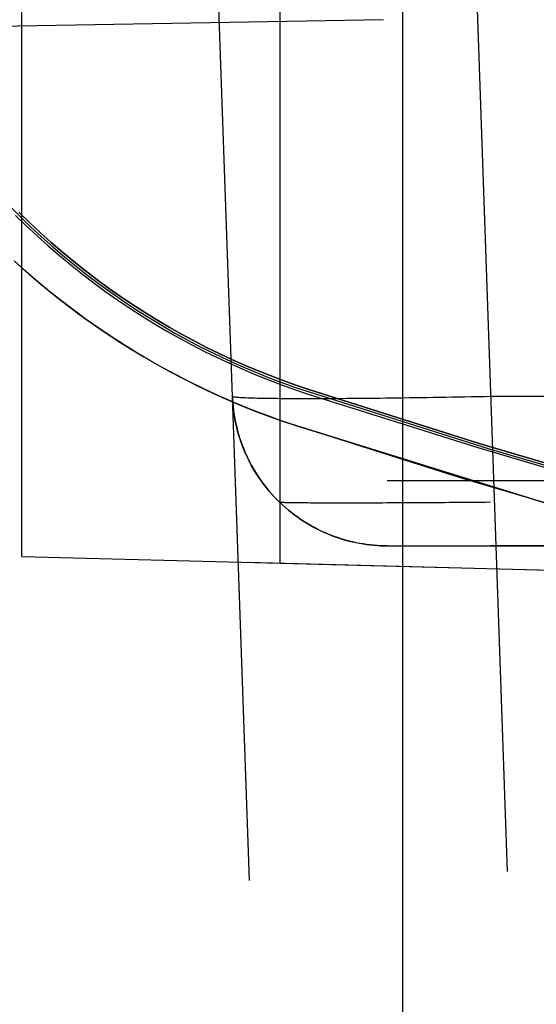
# Model space of a CAD drawing. Header units: millimetres. Extents: x -15 to 7, y 1 to 148.
# Tile 33 of 256: x -6.35 to -5.35, y 8.34 to 10.25. Entities that reach past the tile are written whole.
import ezdxf

# ---------------------------------------------------------------- set-up
doc = ezdxf.new("R2010")
doc.units = ezdxf.units.MM
doc.header["$MEASUREMENT"] = 0
doc.layers.add('Default', color=7, linetype='Continuous', true_color=0x000000)

msp = doc.modelspace()

# ---------------------------------------------------------------- linework, layer by layer
at = {"layer": 'Default', "color": 254, "true_color": 0xcad1ee}
for points in [[(-5.607799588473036, 8.203255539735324), (-5.607799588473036, 69.06425235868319)], [(-6.345, 9.21066045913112), (-6.345, 11.3787151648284)], [(-5.845, 9.197567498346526), (-5.845, 10.7215011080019)], [(-5.644999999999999, 10.24931545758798), (-7.844999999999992, 10.21091431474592)], [(-6.370028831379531, 9.88952982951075), (-6.349412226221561, 9.868854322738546), (-6.328379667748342, 9.848605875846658), (-6.306944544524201, 9.828796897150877), (-6.285120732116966, 9.809439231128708), (-6.262922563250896, 9.790544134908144), (-6.240364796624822, 9.77212225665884), (-6.217462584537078, 9.754183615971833), (-6.194231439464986, 9.736737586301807), (-6.170687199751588, 9.719792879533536), (-6.146845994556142, 9.703357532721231), (-6.122724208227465, 9.687438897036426), (-6.098338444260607, 9.672043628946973), (-6.073705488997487, 9.657177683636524), (-6.048842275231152, 9.642846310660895), (-6.023765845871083, 9.629054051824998), (-5.99849331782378, 9.615804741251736), (-5.973041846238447, 9.603101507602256), (-5.94742858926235, 9.590946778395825), (-5.921670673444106, 9.579342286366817), (-5.895785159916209, 9.56828907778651), (-5.869789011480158, 9.557787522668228), (-5.843699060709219, 9.54783732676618), (-5.817531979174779, 9.538437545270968), (-5.791304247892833, 9.529586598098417)], [(-6.370028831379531, 9.88952982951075), (-6.349412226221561, 9.868854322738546), (-6.328379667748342, 9.848605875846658), (-6.306944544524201, 9.828796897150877), (-6.285120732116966, 9.809439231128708), (-6.262922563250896, 9.790544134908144), (-6.240364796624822, 9.77212225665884), (-6.217462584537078, 9.754183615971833), (-6.194231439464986, 9.736737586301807), (-6.170687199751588, 9.719792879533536), (-6.146845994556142, 9.703357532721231), (-6.122724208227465, 9.687438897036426), (-6.098338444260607, 9.672043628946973), (-6.073705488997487, 9.657177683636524), (-6.048842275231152, 9.642846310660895), (-6.023765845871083, 9.629054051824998), (-5.99849331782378, 9.615804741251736), (-5.973041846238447, 9.603101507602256), (-5.94742858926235, 9.590946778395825), (-5.921670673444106, 9.579342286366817), (-5.895785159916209, 9.56828907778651), (-5.869789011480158, 9.557787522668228), (-5.843699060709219, 9.54783732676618), (-5.817531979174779, 9.538437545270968), (-5.791304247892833, 9.529586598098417)], [(-6.351218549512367, 9.876769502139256), (-6.330644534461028, 9.856765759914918), (-6.309710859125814, 9.83721571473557), (-6.288432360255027, 9.818128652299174), (-6.266824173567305, 9.79951322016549), (-6.244901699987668, 9.781377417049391), (-6.22268057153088, 9.763728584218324), (-6.200176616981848, 9.746573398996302), (-6.177405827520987, 9.729917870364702), (-6.154384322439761, 9.713767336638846), (-6.131128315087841, 9.698126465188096), (-6.107654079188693, 9.68299925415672), (-6.083977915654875, 9.668389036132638), (-6.060116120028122, 9.65429848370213), (-6.036084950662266, 9.64072961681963), (-6.011900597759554, 9.62768381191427), (-5.987579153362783, 9.615161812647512), (-5.963136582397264, 9.603163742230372), (-5.938588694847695, 9.591689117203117), (-5.91395111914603, 9.58073686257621), (-5.889239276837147, 9.570305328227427), (-5.86446835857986, 9.560392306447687), (-5.839653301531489, 9.550995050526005), (-5.814808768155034, 9.542110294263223), (-5.789949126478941, 9.533734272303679)], [(-5.789949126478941, 9.53373427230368), (-5.814808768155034, 9.542110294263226), (-5.839653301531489, 9.550995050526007), (-5.86446835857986, 9.560392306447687), (-5.889239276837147, 9.570305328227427), (-5.91395111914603, 9.58073686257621), (-5.938588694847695, 9.591689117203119), (-5.963136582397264, 9.603163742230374), (-5.987579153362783, 9.615161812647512), (-6.011900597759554, 9.62768381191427), (-6.036084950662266, 9.64072961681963), (-6.060116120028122, 9.65429848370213), (-6.083977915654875, 9.668389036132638), (-6.107654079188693, 9.68299925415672), (-6.131128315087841, 9.698126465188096), (-6.154384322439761, 9.713767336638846), (-6.177405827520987, 9.729917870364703), (-6.200176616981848, 9.746573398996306), (-6.22268057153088, 9.763728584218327), (-6.244901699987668, 9.781377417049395), (-6.266824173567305, 9.799513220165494), (-6.288432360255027, 9.81812865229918), (-6.309710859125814, 9.837215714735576), (-6.330644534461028, 9.856765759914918), (-6.351218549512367, 9.87676950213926)], [(-6.357364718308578, 9.870574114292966), (-6.336664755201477, 9.85044791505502), (-6.315602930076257, 9.830778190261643), (-6.294194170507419, 9.8115742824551), (-6.272453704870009, 9.792844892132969), (-6.250397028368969, 9.774598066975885), (-6.228039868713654, 9.756841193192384), (-6.205398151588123, 9.739580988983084), (-6.182487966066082, 9.722823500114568), (-6.159325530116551, 9.706574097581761), (-6.135927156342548, 9.690837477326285), (-6.112309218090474, 9.675617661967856), (-6.088488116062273, 9.660918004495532), (-6.064480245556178, 9.646741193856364), (-6.040301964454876, 9.633089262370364), (-6.015969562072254, 9.619963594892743), (-5.991499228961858, 9.607364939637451), (-5.966907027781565, 9.59529342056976), (-5.942208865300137, 9.583748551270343), (-5.917420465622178, 9.572729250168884), (-5.892557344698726, 9.562233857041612), (-5.867634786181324, 9.55226015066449), (-5.842667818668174, 9.542805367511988), (-5.817671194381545, 9.53386622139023), (-5.79265936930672, 9.525438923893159)], [(-6.357364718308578, 9.870574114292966), (-6.336664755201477, 9.85044791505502), (-6.315602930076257, 9.830778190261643), (-6.294194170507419, 9.8115742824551), (-6.272453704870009, 9.792844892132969), (-6.250397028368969, 9.774598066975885), (-6.228039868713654, 9.756841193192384), (-6.205398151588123, 9.739580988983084), (-6.182487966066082, 9.722823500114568), (-6.159325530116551, 9.706574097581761), (-6.135927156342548, 9.690837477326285), (-6.112309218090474, 9.675617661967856), (-6.088488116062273, 9.660918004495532), (-6.064480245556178, 9.646741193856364), (-6.040301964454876, 9.633089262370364), (-6.015969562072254, 9.619963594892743), (-5.991499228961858, 9.607364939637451), (-5.966907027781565, 9.59529342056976), (-5.942208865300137, 9.583748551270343), (-5.917420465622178, 9.572729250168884), (-5.892557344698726, 9.562233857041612), (-5.867634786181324, 9.55226015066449), (-5.842667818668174, 9.542805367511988), (-5.817671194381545, 9.53386622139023), (-5.79265936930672, 9.525438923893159)], [(-5.81306695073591, 9.462976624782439), (-5.839224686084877, 9.471790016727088), (-5.865366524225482, 9.481138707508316), (-5.89147734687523, 9.491026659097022), (-5.917541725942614, 9.5014573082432), (-5.943543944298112, 9.512433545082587), (-5.969468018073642, 9.523957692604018), (-5.995297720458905, 9.53603148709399), (-6.021016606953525, 9.548656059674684), (-6.046608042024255, 9.561831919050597), (-6.072055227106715, 9.57555893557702), (-6.097341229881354, 9.58983632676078), (-6.122449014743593, 9.60466264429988), (-6.147361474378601, 9.620035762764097), (-6.172061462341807, 9.635952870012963), (-6.196531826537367, 9.652410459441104), (-6.220755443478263, 9.669404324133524), (-6.2447152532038, 9.686929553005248), (-6.268394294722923, 9.704980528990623), (-6.291775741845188, 9.72355092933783), (-6.314842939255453, 9.742633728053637), (-6.337579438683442, 9.762221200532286), (-6.359969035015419, 9.782304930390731)], [(-5.813066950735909, 9.46297662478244), (-5.839224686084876, 9.471790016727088), (-5.86536652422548, 9.481138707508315), (-5.89147734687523, 9.491026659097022), (-5.917541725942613, 9.5014573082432), (-5.943543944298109, 9.51243354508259), (-5.96946801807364, 9.52395769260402), (-5.995297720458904, 9.536031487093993), (-6.021016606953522, 9.548656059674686), (-6.04660804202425, 9.561831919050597), (-6.072055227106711, 9.575558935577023), (-6.097341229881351, 9.589836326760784), (-6.122449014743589, 9.60466264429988), (-6.147361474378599, 9.620035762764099), (-6.172061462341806, 9.635952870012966), (-6.196531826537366, 9.652410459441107), (-6.220755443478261, 9.669404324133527), (-6.244715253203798, 9.68692955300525), (-6.268394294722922, 9.704980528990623), (-6.291775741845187, 9.72355092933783), (-6.31484293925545, 9.742633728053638), (-6.337579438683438, 9.762221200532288), (-6.359969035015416, 9.782304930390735)], [(-6.35397674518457, 9.77685004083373), (-6.33108343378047, 9.75654373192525), (-6.307797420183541, 9.736722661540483), (-6.28413418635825, 9.717397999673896), (-6.260109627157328, 9.698580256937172), (-6.235740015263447, 9.680279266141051), (-6.211041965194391, 9.662504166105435), (-6.186032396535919, 9.645263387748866), (-6.160728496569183, 9.628564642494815), (-6.135147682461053, 9.612414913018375), (-6.109307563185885, 9.59682044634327), (-6.083225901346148, 9.58178674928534), (-6.056920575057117, 9.567318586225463), (-6.03040954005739, 9.553419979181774), (-6.003710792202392, 9.540094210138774), (-5.976842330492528, 9.527343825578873), (-5.949822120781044, 9.515170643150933), (-5.922668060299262, 9.503575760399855), (-5.895397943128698, 9.49255956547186), (-5.868029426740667, 9.482121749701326), (-5.840579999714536, 9.472261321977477), (-5.81306695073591, 9.46297662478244)], [(-5.791304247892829, 9.529586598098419), (-5.440667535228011, 9.419018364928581), (-5.089641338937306, 9.316221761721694), (-4.738466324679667, 9.221144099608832), (-4.387378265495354, 9.13372354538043), (-4.036607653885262, 9.053889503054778), (-3.686379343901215, 8.981563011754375), (-3.336912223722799, 8.916657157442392), (-2.988418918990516, 8.859077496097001), (-2.64110552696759, 8.808722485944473), (-2.295171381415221, 8.765483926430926), (-1.950808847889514, 8.729247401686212), (-1.608203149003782, 8.699892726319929), (-1.2675322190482, 8.677294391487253), (-0.928966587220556, 8.661322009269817), (-0.592669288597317, 8.651840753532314), (-0.258795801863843, 8.648711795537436), (0.0750776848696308, 8.651840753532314)], [(-5.791304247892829, 9.529586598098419), (-5.440667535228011, 9.419018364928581), (-5.089641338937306, 9.316221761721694), (-4.738466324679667, 9.221144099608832), (-4.387378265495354, 9.13372354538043), (-4.036607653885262, 9.053889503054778), (-3.686379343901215, 8.981563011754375), (-3.336912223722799, 8.916657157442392), (-2.988418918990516, 8.859077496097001), (-2.64110552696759, 8.808722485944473), (-2.295171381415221, 8.765483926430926), (-1.950808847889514, 8.729247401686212), (-1.608203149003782, 8.699892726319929), (-1.2675322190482, 8.677294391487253), (-0.928966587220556, 8.661322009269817), (-0.592669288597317, 8.651840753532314), (-0.258795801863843, 8.648711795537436), (0.0750776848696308, 8.651840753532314)], [(-5.789949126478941, 9.533734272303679), (-5.459823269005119, 9.429416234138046), (-5.126762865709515, 9.331259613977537), (-4.790937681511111, 9.239373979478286), (-4.452522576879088, 9.15386274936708), (-4.111697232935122, 9.07482290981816), (-3.768645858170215, 9.002344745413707), (-3.423556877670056, 8.936511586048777), (-3.076622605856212, 8.877399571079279), (-2.728038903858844, 8.825077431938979), (-2.378004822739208, 8.779606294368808), (-2.0267222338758, 8.741039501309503), (-1.674395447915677, 8.709422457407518), (-1.321230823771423, 8.684792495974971), (-0.9674363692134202, 8.667178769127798), (-0.6132213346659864, 8.656602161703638), (-0.2587958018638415, 8.653075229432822), (0.09562973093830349, 8.656602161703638)], [(0.09562973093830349, 8.656602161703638), (-0.2587958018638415, 8.653075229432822), (-0.6132213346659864, 8.656602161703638), (-0.9674363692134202, 8.667178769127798), (-1.321230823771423, 8.684792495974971), (-1.674395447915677, 8.70942245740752), (-2.0267222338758, 8.741039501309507), (-2.378004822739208, 8.77960629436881), (-2.728038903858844, 8.825077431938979), (-3.076622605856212, 8.87739957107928), (-3.423556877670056, 8.936511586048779), (-3.768645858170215, 9.002344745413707), (-4.111697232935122, 9.07482290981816), (-4.452522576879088, 9.15386274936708), (-4.790937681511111, 9.239373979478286), (-5.126762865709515, 9.331259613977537), (-5.459823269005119, 9.429416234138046), (-5.789949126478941, 9.53373427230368)], [(-5.79265936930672, 9.525438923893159), (-5.462371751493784, 9.421069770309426), (-5.129148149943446, 9.3228650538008), (-4.79315841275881, 9.230934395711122), (-4.454577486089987, 9.145381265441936), (-4.113585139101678, 9.06630269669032), (-3.7703656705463, 8.993789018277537), (-3.425107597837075, 8.927923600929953), (-3.07800332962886, 8.868782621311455), (-2.729248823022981, 8.816434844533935), (-2.379043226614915, 8.770941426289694), (-2.027588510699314, 8.732355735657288), (-1.675089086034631, 8.70072319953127), (-1.321751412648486, 8.676081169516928), (-0.9677836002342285, 8.658458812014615), (-0.6133950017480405, 8.64787702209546), (-0.2587958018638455, 8.644348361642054), (0.09580339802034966, 8.64787702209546)], [(-5.79265936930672, 9.525438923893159), (-5.462371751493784, 9.421069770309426), (-5.129148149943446, 9.3228650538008), (-4.79315841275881, 9.230934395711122), (-4.454577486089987, 9.145381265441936), (-4.113585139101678, 9.06630269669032), (-3.7703656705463, 8.993789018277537), (-3.425107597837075, 8.927923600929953), (-3.07800332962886, 8.868782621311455), (-2.729248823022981, 8.816434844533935), (-2.379043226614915, 8.770941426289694), (-2.027588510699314, 8.732355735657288), (-1.675089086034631, 8.70072319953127), (-1.321751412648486, 8.676081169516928), (-0.9677836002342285, 8.658458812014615), (-0.6133950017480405, 8.64787702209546), (-0.2587958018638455, 8.644348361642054), (0.09580339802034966, 8.64787702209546)], [(-1.5, 8.62175922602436), (-2.04777103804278, 8.668336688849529), (-2.594627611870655, 8.731830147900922), (-3.139786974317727, 8.812209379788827), (-3.682468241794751, 8.909395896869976), (-4.221896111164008, 9.023263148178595), (-4.757304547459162, 9.153637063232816), (-5.287940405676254, 9.30029693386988), (-5.81306695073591, 9.462976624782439)], [(-0.5000000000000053, 8.580263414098), (-0.8367551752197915, 8.587977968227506), (-1.17372563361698, 8.60205496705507), (-1.51073140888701, 8.622509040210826), (-1.847591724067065, 8.649348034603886), (-2.184125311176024, 8.68257296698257), (-2.520150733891, 8.72217799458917), (-2.855486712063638, 8.7681504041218), (-3.18995244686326, 8.820470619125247), (-3.523367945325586, 8.879112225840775), (-3.855554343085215, 8.944042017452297), (-4.186334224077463, 9.015220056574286), (-4.515531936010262, 9.092599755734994), (-4.842973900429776, 9.176127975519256), (-5.168488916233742, 9.265745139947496), (-5.491908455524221, 9.361385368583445), (-5.813066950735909, 9.46297662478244)], [(-5.813066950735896, 9.462976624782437), (-5.270289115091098, 9.295134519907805), (-4.726893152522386, 9.145762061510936), (-4.183749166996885, 9.014638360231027), (-3.641697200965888, 8.901493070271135), (-3.101544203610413, 8.80600990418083), (-2.564061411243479, 8.727830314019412), (-2.029982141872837, 8.666557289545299), (-1.500000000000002, 8.621759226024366)], [(-6.345000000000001, 9.210660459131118), (-5.345, 9.18447453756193)]]:
    msp.add_lwpolyline(points, dxfattribs=at)
at = {"layer": 'Default', "color": 1, "true_color": 0xff0000, "extrusion": (0.9995961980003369, 0.02313142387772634, -0.01650388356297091)}
msp.add_lwpolyline([(12.53067724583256, -33.52701423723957), (9.655432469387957, -31.47640361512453)], dxfattribs=at)
at = {"layer": 'Default', "color": 1, "true_color": 0xff0000, "extrusion": (0.9995961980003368, 0.023131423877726, -0.01650388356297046)}
msp.add_lwpolyline([(9.484768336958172, -31.71569875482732), (12.36001311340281, -33.76630937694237)], dxfattribs=at)
at = {"layer": 'Default', "color": 1, "true_color": 0xff0000, "extrusion": (0.9995961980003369, 0.02313142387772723, -0.01650388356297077)}
msp.add_lwpolyline([(10.08377766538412, -32.14290930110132), (12.36001311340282, -33.76630937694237)], dxfattribs=at)
at = {"layer": 'Default', "color": 254, "true_color": 0xcad1ee, "extrusion": (1, 0, 0)}
for points in [[(9.21066045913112, -31.5486545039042), (12.1705872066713, -33.5730278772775)], [(9.197565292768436, -31.55556329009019), (12.16319466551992, -33.58383684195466)], [(9.462976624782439, -19.8), (9.46297662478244, -18.6)], [(9.21066045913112, -20.9596083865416), (9.21066045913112, -31.5486545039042)], [(9.197567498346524, -20.946515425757), (9.197567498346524, -31.55556212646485)]]:
    msp.add_lwpolyline(points, dxfattribs=at)
at = {"layer": 'Default', "color": 1, "true_color": 0xff0000, "extrusion": (0.001217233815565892, -0.03485701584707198, 0.9993915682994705)}
msp.add_lwpolyline([(-5.601699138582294, 8.789350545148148), (-5.601699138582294, 10.70214871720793)], dxfattribs=at)
at = {"layer": 'Default', "color": 1, "true_color": 0xff0000, "extrusion": (0.001217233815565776, -0.03485701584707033, 0.9993915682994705)}
msp.add_lwpolyline([(-5.102308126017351, 10.70214871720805), (-5.102308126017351, 8.789350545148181)], dxfattribs=at)
at = {"layer": 'Default', "color": 254, "true_color": 0xcad1ee, "extrusion": (-0.02617694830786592, 7.14522791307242e-14, 0.9996573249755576)}
msp.add_lwpolyline([(-9.780310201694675, -0.9652374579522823), (-9.787922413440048, -1.29226971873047), (-9.801703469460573, -1.619508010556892), (-9.82166744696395, -1.94677800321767), (-9.847821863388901, -2.273904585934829), (-9.880167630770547, -2.600712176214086), (-9.918699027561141, -2.927025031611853), (-9.963403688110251, -3.252667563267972), (-10.0142626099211, -3.577464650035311), (-10.07125017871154, -3.901241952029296), (-10.13433421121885, -4.223826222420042), (-10.2034760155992, -4.545045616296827), (-10.27863046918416, -4.864729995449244), (-10.35974611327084, -5.18271122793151), (-10.44676526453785, -5.498823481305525), (-10.53962414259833, -5.812903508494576), (-10.63825301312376, -6.124790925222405)], dxfattribs=at)
at = {"layer": 'Default', "color": 254, "true_color": 0xcad1ee, "extrusion": (0.9999963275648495, -2.248077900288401e-05, 0.002710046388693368)}
msp.add_lwpolyline([(9.533604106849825, -19.68423604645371), (9.525308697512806, -18.68423237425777)], dxfattribs=at)
at = {"layer": 'Default', "color": 254, "true_color": 0xcad1ee, "extrusion": (0.9999963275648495, -2.248077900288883e-05, 0.002710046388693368)}
msp.add_lwpolyline([(9.525308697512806, -18.68423237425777), (9.533604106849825, -19.68423604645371)], dxfattribs=at)
at = {"layer": 'Default', "color": 1, "true_color": 0xff0000, "extrusion": (1, 0, 0)}
for points in [[(9.52061715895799, -31.3863465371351), (9.52061715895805, -26.5715729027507)], [(9.231087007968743, -31.3863465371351), (9.231210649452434, -31.39495871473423), (9.231584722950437, -31.40362025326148), (9.232213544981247, -31.41232062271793), (9.233100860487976, -31.4210489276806), (9.234249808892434, -31.42979394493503), (9.235662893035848, -31.43854416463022), (9.237341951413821, -31.44728783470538), (9.239288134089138, -31.45601300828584), (9.241501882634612, -31.46470759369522), (9.243982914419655, -31.47335940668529), (9.246730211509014, -31.48195622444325), (9.249742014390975, -31.49048584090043), (9.253015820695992, -31.49893612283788), (9.256548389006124, -31.50729506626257), (9.260335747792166, -31.51555085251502), (9.264373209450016, -31.5236919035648), (9.268655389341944, -31.53170693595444), (9.273176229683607, -31.53958501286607), (9.277929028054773, -31.54731559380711), (9.28290647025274, -31.55488858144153), (9.288100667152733, -31.56229436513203), (9.293503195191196, -31.56952386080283), (9.299105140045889, -31.57656854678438), (9.304897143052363, -31.58342049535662), (9.310869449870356, -31.59007239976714), (9.317011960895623, -31.596517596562), (9.32331428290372, -31.6027500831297), (9.32976578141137, -31.6087645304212), (9.336355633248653, -31.6145562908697), (9.343072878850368, -31.62012140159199), (9.349906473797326, -31.62545658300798), (9.35684533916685, -31.6305592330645)], [(9.2310870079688, -26.5715729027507), (9.231087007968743, -31.3863465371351)]]:
    msp.add_lwpolyline(points, dxfattribs=at)
at = {"layer": 'Default', "color": 1, "true_color": 0xff0000, "extrusion": (-0.02092287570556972, 0.9995621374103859, 0.02092287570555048)}
msp.add_lwpolyline([(5.237452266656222, -26.26770627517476), (5.24974439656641, -26.26787242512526), (5.262020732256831, -26.2683510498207), (5.274274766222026, -26.26913936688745), (5.286499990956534, -26.27023459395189), (5.298689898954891, -26.27163394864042), (5.310837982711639, -26.2733346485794), (5.322937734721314, -26.27533391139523), (5.334982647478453, -26.27762895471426), (5.346966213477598, -26.28021699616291), (5.358881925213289, -26.28309525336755), (5.370723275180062, -26.28626094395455), (5.382483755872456, -26.28971128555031), (5.394156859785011, -26.29344349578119), (5.405736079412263, -26.29745479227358), (5.417214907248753, -26.30174239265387), (5.428586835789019, -26.30630351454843), (5.439845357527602, -26.31113537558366), (5.450983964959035, -26.31623519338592), (5.461996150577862, -26.32160018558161), (5.472875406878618, -26.3272275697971), (5.483615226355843, -26.33311456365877), (5.494209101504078, -26.33925838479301), (5.504650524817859, -26.3456562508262), (5.514932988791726, -26.35230537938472), (5.525049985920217, -26.35920298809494), (5.534995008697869, -26.36634629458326), (5.544761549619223, -26.37373251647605), (5.554343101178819, -26.3813588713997), (5.563733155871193, -26.38922257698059), (5.572925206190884, -26.39732085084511), (5.581912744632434, -26.40565091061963), (5.590689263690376, -26.41420997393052), (5.599244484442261, -26.4229902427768), (5.60757060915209, -26.43198143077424), (5.61566485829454, -26.44117702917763), (5.623524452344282, -26.45057052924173), (5.631146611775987, -26.46015542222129), (5.638528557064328, -26.46992519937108), (5.645667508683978, -26.47987335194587), (5.652560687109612, -26.4899933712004), (5.659205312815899, -26.50027874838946), (5.665598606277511, -26.51072297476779), (5.671737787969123, -26.52131954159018), (5.677620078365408, -26.53206194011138), (5.683242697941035, -26.54294366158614), (5.688602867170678, -26.55395819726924), (5.693697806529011, -26.56509903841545), (5.698524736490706, -26.57635967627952), (5.703080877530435, -26.58773360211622), (5.707363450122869, -26.5992143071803), (5.711369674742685, -26.61079528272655), (5.715096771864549, -26.6224700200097), (5.718541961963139, -26.63423201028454), (5.721702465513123, -26.64607474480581), (5.724575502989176, -26.6579917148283), (5.727158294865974, -26.66997641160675), (5.729448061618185, -26.68202232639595), (5.731442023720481, -26.69412295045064), (5.733137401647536, -26.70627177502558), (5.734531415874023, -26.71846229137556), (5.735621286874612, -26.73068799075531), (5.736404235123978, -26.74294236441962), (5.736877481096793, -26.75521890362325), (5.737038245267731, -26.76751109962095)], dxfattribs=at)
at = {"layer": 'Default', "color": 1, "true_color": 0xff0000}
for points in [[(-5.937580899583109, 9.52061715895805), (-5.93728138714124, 9.514083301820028), (-5.93683508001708, 9.50750140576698), (-5.936238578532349, 9.500875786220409), (-5.935488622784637, 9.494210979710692), (-5.93458210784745, 9.487511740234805), (-5.933516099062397, 9.480783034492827), (-5.932287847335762, 9.47403003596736), (-5.930894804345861, 9.46725811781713), (-5.929334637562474, 9.46047284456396), (-5.927605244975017, 9.453679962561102), (-5.925704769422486, 9.446885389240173), (-5.923631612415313, 9.4400952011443), (-5.921384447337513, 9.433315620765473), (-5.918962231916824, 9.426553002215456), (-5.916364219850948, 9.419813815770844), (-5.913589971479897, 9.413104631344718), (-5.910639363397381, 9.406432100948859), (-5.90751259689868, 9.399802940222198), (-5.90421020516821, 9.393223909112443), (-5.900733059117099, 9.386701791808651), (-5.897082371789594, 9.380243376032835), (-5.893259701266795, 9.373855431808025), (-5.889266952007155, 9.367544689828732), (-5.885106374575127, 9.361317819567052), (-5.880780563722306, 9.355181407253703), (-5.876292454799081, 9.34914193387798), (-5.871645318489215, 9.34320575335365), (-5.866842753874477, 9.337379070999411), (-5.861888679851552, 9.331667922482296), (-5.856787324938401, 9.326078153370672), (-5.851543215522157, 9.32061539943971), (-5.846161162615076, 9.315285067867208), (-5.840646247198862, 9.310092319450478), (-5.835003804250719, 9.305042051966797), (-5.829239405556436, 9.300138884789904), (-5.823358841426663, 9.295387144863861), (-5.817368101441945, 9.290790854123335), (-5.811273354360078, 9.286353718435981), (-5.805080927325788, 9.282079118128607), (-5.798797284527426, 9.277970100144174), (-5.792429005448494, 9.274029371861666), (-5.785982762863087, 9.270259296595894), (-5.779465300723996, 9.266661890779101), (-5.77288341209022, 9.263238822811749), (-5.766243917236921, 9.259991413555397), (-5.759553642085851, 9.256920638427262), (-5.752819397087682, 9.254027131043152), (-5.746047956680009, 9.251311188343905), (-5.739246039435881, 9.24877277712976), (-5.732420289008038, 9.24641154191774), (-5.725577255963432, 9.244226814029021), (-5.718723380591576, 9.24221762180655), (-5.71186497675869, 9.240382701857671), (-5.705008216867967, 9.238720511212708), (-5.69815911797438, 9.237229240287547), (-5.691323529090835, 9.235906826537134), (-5.684507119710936, 9.234750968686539), (-5.677715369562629, 9.233759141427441), (-5.670953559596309, 9.232928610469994), (-5.66422676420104, 9.23225644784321), (-5.657539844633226, 9.23173954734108), (-5.650897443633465, 9.231374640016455), (-5.644303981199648, 9.231158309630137), (-5.63776365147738, 9.2310870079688)], [(-5.937580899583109, 9.52061715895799), (-5.937281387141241, 9.514083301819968), (-5.93683508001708, 9.507501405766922), (-5.93623857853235, 9.500875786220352), (-5.935488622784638, 9.494210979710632), (-5.934582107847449, 9.487511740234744), (-5.933516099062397, 9.480783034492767), (-5.932287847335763, 9.474030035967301), (-5.930894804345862, 9.46725811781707), (-5.929334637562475, 9.460472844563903), (-5.927605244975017, 9.45367996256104), (-5.925704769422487, 9.446885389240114), (-5.923631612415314, 9.440095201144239), (-5.921384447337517, 9.433315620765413), (-5.918962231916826, 9.426553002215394), (-5.916364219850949, 9.419813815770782), (-5.913589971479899, 9.413104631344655), (-5.910639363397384, 9.406432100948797), (-5.907512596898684, 9.39980294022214), (-5.904210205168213, 9.393223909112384), (-5.900733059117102, 9.38670179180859), (-5.897082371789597, 9.380243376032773), (-5.893259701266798, 9.37385543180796), (-5.889266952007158, 9.36754468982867), (-5.88510637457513, 9.361317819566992), (-5.880780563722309, 9.355181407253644), (-5.876292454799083, 9.349141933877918), (-5.871645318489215, 9.343205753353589), (-5.866842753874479, 9.337379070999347), (-5.861888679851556, 9.331667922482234), (-5.856787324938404, 9.32607815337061), (-5.85154321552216, 9.320615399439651), (-5.846161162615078, 9.31528506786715), (-5.840646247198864, 9.310092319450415), (-5.835003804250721, 9.305042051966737), (-5.829239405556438, 9.300138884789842), (-5.823358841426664, 9.2953871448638), (-5.817368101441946, 9.290790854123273), (-5.81127335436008, 9.28635371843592), (-5.80508092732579, 9.28207911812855), (-5.798797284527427, 9.277970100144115), (-5.792429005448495, 9.274029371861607), (-5.785982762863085, 9.270259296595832), (-5.779465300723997, 9.266661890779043), (-5.77288341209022, 9.26323882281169), (-5.76624391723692, 9.259991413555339), (-5.759553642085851, 9.256920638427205), (-5.752819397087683, 9.254027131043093), (-5.746047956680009, 9.251311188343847), (-5.739246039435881, 9.2487727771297), (-5.732420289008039, 9.24641154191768), (-5.725577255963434, 9.244226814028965), (-5.718723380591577, 9.242217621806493), (-5.711864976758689, 9.240382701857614), (-5.705008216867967, 9.23872051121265), (-5.698159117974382, 9.23722924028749), (-5.691323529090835, 9.235906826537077), (-5.684507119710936, 9.234750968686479), (-5.677715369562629, 9.233759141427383), (-5.670953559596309, 9.232928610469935), (-5.66422676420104, 9.232256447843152), (-5.657539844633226, 9.231739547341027), (-5.650897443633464, 9.2313746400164), (-5.644303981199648, 9.23115830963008), (-5.63776365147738, 9.231087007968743)], [(-5.63776365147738, 9.231087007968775), (-5.644258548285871, 9.231157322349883), (-5.650807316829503, 9.231370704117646), (-5.65740588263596, 9.231730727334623), (-5.664049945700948, 9.232240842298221), (-5.670734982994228, 9.232904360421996), (-5.677456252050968, 9.233724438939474), (-5.68420879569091, 9.234704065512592), (-5.690987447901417, 9.235846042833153), (-5.697786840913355, 9.237152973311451), (-5.704601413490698, 9.23862724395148), (-5.711425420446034, 9.24027101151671), (-5.718252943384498, 9.242086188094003), (-5.725077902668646, 9.24407442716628), (-5.731894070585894, 9.246237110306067), (-5.738695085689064, 9.248575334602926), (-5.745474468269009, 9.25108990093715), (-5.752225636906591, 9.253781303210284), (-5.758941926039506, 9.256649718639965), (-5.765616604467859, 9.259694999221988), (-5.772242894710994, 9.262916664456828), (-5.778813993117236, 9.26631389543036), (-5.785323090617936, 9.269885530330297), (-5.79176339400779, 9.273630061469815), (-5.798128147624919, 9.27754563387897), (-5.804410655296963, 9.28163004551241), (-5.810604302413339, 9.285880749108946), (-5.816702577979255, 9.290294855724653), (-5.82269909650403, 9.294869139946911), (-5.82858761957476, 9.299600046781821), (-5.834362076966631, 9.304483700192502), (-5.840016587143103, 9.30951591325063), (-5.84554547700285, 9.314692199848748), (-5.850943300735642, 9.320007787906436), (-5.856204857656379, 9.325457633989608), (-5.861325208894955, 9.331036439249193), (-5.866299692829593, 9.33673866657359), (-5.871123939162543, 9.342558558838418), (-5.87579388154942, 9.348490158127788), (-5.880305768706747, 9.354527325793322), (-5.884656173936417, 9.360663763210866), (-5.888842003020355, 9.366893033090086), (-5.892860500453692, 9.373208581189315), (-5.896709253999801, 9.379603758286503), (-5.900386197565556, 9.386071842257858), (-5.903889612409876, 9.392606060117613), (-5.907218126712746, 9.399199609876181), (-5.910370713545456, 9.405845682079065), (-5.913346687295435, 9.412537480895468), (-5.916145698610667, 9.41926824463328), (-5.918767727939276, 9.426031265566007), (-5.921213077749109, 9.432819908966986), (-5.923482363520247, 9.43962763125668), (-5.925576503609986, 9.446447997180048), (-5.927496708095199, 9.453274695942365), (-5.929244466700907, 9.460101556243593), (-5.930821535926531, 9.466922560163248), (-5.93222992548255, 9.473731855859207), (-5.933471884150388, 9.480523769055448), (-5.934549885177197, 9.487292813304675), (-5.935466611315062, 9.494033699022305), (-5.936224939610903, 9.50074134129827), (-5.936827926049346, 9.50741086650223), (-5.937278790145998, 9.514037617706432), (-5.937580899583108, 9.52061715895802)], [(-5.43788548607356, 9.52061715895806), (5.03566364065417, 9.52061715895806)], [(-5.0695136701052, 9.35684533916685), (-5.63776365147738, 9.35684533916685)], [(-5.63776365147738, 9.231087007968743), (-5.17337643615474, 9.23108700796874)], [(-5.63776365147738, 9.23108700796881), (-5.2, 9.23108700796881)], [(-5.63776365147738, 9.23108700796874), (-5.17337643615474, 9.23108700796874)], [(5.035663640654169, 9.2310870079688), (-5.43788548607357, 9.2310870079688)]]:
    msp.add_lwpolyline(points, dxfattribs=at)
at = {"layer": 'Default', "color": 1, "true_color": 0xff0000, "extrusion": (-0.02841550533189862, 0.8137136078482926, -0.5805710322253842)}
msp.add_lwpolyline([(5.601699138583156, -19.91073223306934), (5.601626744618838, -19.91732246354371), (5.60140705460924, -19.92396722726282), (5.601036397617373, -19.93066224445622), (5.600511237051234, -19.93740300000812), (5.599828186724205, -19.94418474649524), (5.598984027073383, -19.95100250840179), (5.597975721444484, -19.95785108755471), (5.596800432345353, -19.96472506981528), (5.595455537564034, -19.97161883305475), (5.593938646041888, -19.97852655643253), (5.592247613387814, -19.98544223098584), (5.590380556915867, -19.99235967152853), (5.588335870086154, -19.99927252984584), (5.586112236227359, -20.00617430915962), (5.583708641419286, -20.01305837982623), (5.581124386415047, -20.01991799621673), (5.578359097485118, -20.02674631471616), (5.575412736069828, -20.0335364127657), (5.572285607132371, -20.04028130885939), (5.568978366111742, -20.04697398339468), (5.565492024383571, -20.05360740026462), (5.561827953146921, -20.06017452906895), (5.557987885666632, -20.06666836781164), (5.553973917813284, -20.0730819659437), (5.549788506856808, -20.07940844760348), (5.545434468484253, -20.08564103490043), (5.540914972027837, -20.09177307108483), (5.536233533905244, -20.09779804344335), (5.531394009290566, -20.10370960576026), (5.52640058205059, -20.10950160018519), (5.521257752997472, -20.11516807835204), (5.515970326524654, -20.1207033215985), (5.510543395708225, -20.12610186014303), (5.50498232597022, -20.13135849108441), (5.499292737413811, -20.13646829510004), (5.493480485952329, -20.14142665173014), (5.487551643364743, -20.14622925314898), (5.481512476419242, -20.15087211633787), (5.475369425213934, -20.15535159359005), (5.469129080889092, -20.15966438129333), (5.462798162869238, -20.1638075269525), (5.456383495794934, -20.16777843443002), (5.449891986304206, -20.17157486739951), (5.443330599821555, -20.17519495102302), (5.436706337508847, -20.17863717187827), (5.430026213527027, -20.18190037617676), (5.423297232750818, -20.18498376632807), (5.416526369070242, -20.18788689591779), (5.409720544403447, -20.19060966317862), (5.402886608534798, -20.19315230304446), (5.396031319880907, -20.19551537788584), (5.38916132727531, -20.19769976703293), (5.382283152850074, -20.19970665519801), (5.375403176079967, -20.20153751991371), (5.368527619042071, -20.20319411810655), (5.361662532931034, -20.20467847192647), (5.35481378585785, -20.20599285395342), (5.347987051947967, -20.2071397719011), (5.341187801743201, -20.20812195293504), (5.334421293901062, -20.2089423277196), (5.327692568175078, -20.20960401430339), (5.321006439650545, -20.21011030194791), (5.314367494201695, -20.21046463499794), (5.307780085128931, -20.2106705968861)], dxfattribs=at)
at = {"layer": 'Default', "color": 1, "true_color": 0xff0000, "extrusion": (0.7071067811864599, -1.126225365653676e-13, 0.7071067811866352)}
msp.add_lwpolyline([(9.5162894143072, -14.44423981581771), (9.509810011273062, -14.4446301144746), (9.503285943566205, -14.44516558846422), (9.496721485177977, -14.44584946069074), (9.490121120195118, -14.44668481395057), (9.483489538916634, -14.44767457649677), (9.476831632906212, -14.44882150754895), (9.470152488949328, -14.45012818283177), (9.463457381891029, -14.45159698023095), (9.456751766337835, -14.45323006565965), (9.45004126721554, -14.45502937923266), (9.443331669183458, -14.45699662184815), (9.436628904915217, -14.45913324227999), (9.429939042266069, -14.46144042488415), (9.423268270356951, -14.46391907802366), (9.41662288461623, -14.46656982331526), (9.410009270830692, -14.46939298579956), (9.40343388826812, -14.47238858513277), (9.396903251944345, -14.47555632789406), (9.39042391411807, -14.47889560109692), (9.384002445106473, -14.48240546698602), (9.377645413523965, -14.48608465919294), (9.371359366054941, -14.48993158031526), (9.36515080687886, -14.49394430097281), (9.359026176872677, -14.49812056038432), (9.352991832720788, -14.50245776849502), (9.34705402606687, -14.50695300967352), (9.3412188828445, -14.51160304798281), (9.335492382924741, -14.51640433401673), (9.329880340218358, -14.52135301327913), (9.324388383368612, -14.52644493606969), (9.319021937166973, -14.53167566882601), (9.313786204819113, -14.53704050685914), (9.30868615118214, -14.54253448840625), (9.3037264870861, -14.54815240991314), (9.298911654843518, -14.55388884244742), (9.294245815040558, -14.55973814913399), (9.289732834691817, -14.5656945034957), (9.285376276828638, -14.57175190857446), (9.281179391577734, -14.57790421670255), (9.277145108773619, -14.58414514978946), (9.273276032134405, -14.59046831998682), (9.269574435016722, -14.59686725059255), (9.266042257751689, -14.60333539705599), (9.26268110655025, -14.60986616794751), (9.25949225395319, -14.6164529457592), (9.25647664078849, -14.62308910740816), (9.25363487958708, -14.62976804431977), (9.250967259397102, -14.63648318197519), (9.248473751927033, -14.64322799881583), (9.246154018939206, -14.64999604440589), (9.244007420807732, -14.6567809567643), (9.242033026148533, -14.66357647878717), (9.24022962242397, -14.67037647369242), (9.238595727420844, -14.67717493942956), (9.237129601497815, -14.68396602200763), (9.235829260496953, -14.69074402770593), (9.234692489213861, -14.69750343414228), (9.233716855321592, -14.70423890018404), (9.232899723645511, -14.71094527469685), (9.232238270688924, -14.71761760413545), (9.231729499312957, -14.72425113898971), (9.231370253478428, -14.73084133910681), (9.23115723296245, -14.73738387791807), (9.23108700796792, -14.74387464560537)], dxfattribs=at)
at = {"layer": 'Default', "color": 1, "true_color": 0xff0000, "extrusion": (1, -2.535165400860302e-14, -1.106698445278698e-14)}
msp.add_lwpolyline([(9.520617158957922, -26.07187748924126), (9.514083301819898, -26.07217700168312), (9.507501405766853, -26.07262330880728), (9.500875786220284, -26.07321981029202), (9.494210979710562, -26.07396976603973), (9.487511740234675, -26.07487628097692), (9.480783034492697, -26.07594228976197), (9.474030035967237, -26.07717054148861), (9.467258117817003, -26.07856358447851), (9.460472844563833, -26.08012375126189), (9.45367996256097, -26.08185314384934), (9.446885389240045, -26.08375361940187), (9.440095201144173, -26.08582677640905), (9.433315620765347, -26.08807394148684), (9.42655300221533, -26.09049615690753), (9.419813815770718, -26.0930941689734), (9.41310463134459, -26.09586841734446), (9.406432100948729, -26.09881902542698), (9.399802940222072, -26.10194579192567), (9.393223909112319, -26.10524818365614), (9.386701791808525, -26.10872532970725), (9.380243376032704, -26.11237601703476), (9.373855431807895, -26.11619868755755), (9.367544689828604, -26.12019143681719), (9.361317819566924, -26.12435201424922), (9.355181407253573, -26.12867782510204), (9.34914193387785, -26.13316593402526), (9.34320575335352, -26.13781307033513), (9.33737907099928, -26.14261563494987), (9.331667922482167, -26.14756970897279), (9.326078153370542, -26.15267106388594), (9.32061539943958, -26.15791517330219), (9.315285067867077, -26.16329722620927), (9.310092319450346, -26.16881214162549), (9.305042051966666, -26.17445458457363), (9.300138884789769, -26.18021898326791), (9.29538714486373, -26.18609954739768), (9.2907908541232, -26.1920902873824), (9.286353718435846, -26.19818503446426), (9.282079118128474, -26.20437746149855), (9.277970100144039, -26.21066110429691), (9.274029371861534, -26.21702938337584), (9.270259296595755, -26.22347562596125), (9.266661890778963, -26.22999308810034), (9.263238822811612, -26.23657497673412), (9.259991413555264, -26.24321447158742), (9.256920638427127, -26.24990474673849), (9.254027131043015, -26.25663899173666), (9.251311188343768, -26.26341043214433), (9.248772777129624, -26.27021234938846), (9.246411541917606, -26.2770380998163), (9.244226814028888, -26.28388113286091), (9.242217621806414, -26.29073500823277), (9.240382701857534, -26.29759341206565), (9.23872051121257, -26.30445017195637), (9.23722924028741, -26.31129927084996), (9.235906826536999, -26.31813485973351), (9.234750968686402, -26.32495126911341), (9.233759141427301, -26.33174301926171), (9.232928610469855, -26.33850482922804), (9.232256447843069, -26.3452316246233), (9.231739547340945, -26.35191854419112), (9.231374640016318, -26.35856094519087), (9.231158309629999, -26.36515440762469), (9.23108700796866, -26.37169473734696)], dxfattribs=at)
at = {"layer": 'Default', "color": 254, "true_color": 0xcad1ee, "extrusion": (0.01477407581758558, 0.9998908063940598, 0.0003193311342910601)}
msp.add_lwpolyline([(0.6369933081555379, -90.68422283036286), (7.203652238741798, -90.82614099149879)], dxfattribs=at)
at = {"layer": 'Default', "color": 1, "true_color": 0xff0000, "extrusion": (1, 1.007815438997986e-14, 8.826692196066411e-15)}
msp.add_lwpolyline([(9.231087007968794, -31.38634653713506), (9.231193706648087, -31.39434702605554), (9.231518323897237, -31.40242769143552), (9.232067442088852, -31.41058079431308), (9.23284734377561, -31.41879808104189), (9.233863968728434, -31.42707079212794), (9.235122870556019, -31.43538967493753), (9.236629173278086, -31.44374500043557), (9.238387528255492, -31.45212658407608), (9.240402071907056, -31.46052381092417), (9.242676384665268, -31.46892566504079), (9.245213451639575, -31.4773207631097), (9.248015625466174, -31.4856973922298), (9.251084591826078, -31.49404355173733), (9.254421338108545, -31.50234699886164), (9.25802612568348, -31.51059529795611), (9.261898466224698, -31.51877587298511), (9.266037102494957, -31.52687606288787), (9.270439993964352, -31.53488317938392), (9.275104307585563, -31.54278456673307), (9.280026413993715, -31.55056766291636), (9.285201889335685, -31.55822006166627), (9.290625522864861, -31.56572957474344), (9.296291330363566, -31.57308429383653), (9.302192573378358, -31.58027265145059), (9.308321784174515, -31.58728348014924), (9.314670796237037, -31.59410606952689), (9.321230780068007, -31.60073022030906), (9.327992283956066, -31.60714629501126), (9.334945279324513, -31.61334526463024), (9.34207921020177, -31.61931875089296), (9.349383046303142, -31.6250590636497), (9.356845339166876, -31.63055923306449)], dxfattribs=at)
at = {"layer": 'Default', "color": 254, "true_color": 0xcad1ee, "extrusion": (0.01477407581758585, 0.9998908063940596, -0.0003193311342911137)}
msp.add_lwpolyline([(0.6367018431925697, -34.82402537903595), (7.203360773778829, -34.6821072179)], dxfattribs=at)
at = {"layer": 'Default', "color": 1, "true_color": 0xff0000, "extrusion": (8.57917880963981e-14, 1, -8.57917880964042e-14)}
msp.add_lwpolyline([(5.437885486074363, -26.37169473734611), (5.442324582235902, -26.37174397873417), (5.446801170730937, -26.37189344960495), (5.451312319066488, -26.37214570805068), (5.455854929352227, -26.37250322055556), (5.460425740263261, -26.37296835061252), (5.465021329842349, -26.37354334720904), (5.469638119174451, -26.37423033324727), (5.474272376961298, -26.3750312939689), (5.478920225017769, -26.37594806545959), (5.483577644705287, -26.37698232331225), (5.488240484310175, -26.3781355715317), (5.492904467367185, -26.37940913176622), (5.497565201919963, -26.38080413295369), (5.502218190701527, -26.38232150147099), (5.506858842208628, -26.38396195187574), (5.511482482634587, -26.38572597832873), (5.516084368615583, -26.38761384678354), (5.52065970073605, -26.38962558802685), (5.52520363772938, -26.39176099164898), (5.529711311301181, -26.39401960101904), (5.534177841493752, -26.39640070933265), (5.538598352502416, -26.39890335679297), (5.542967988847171, -26.40152632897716), (5.547281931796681, -26.40426815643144), (5.551535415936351, -26.40712711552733), (5.55572374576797, -26.41010123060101), (5.559842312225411, -26.41318827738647), (5.563886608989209, -26.41638578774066), (5.567852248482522, -26.41969105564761), (5.571734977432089, -26.42310114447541), (5.57553069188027, -26.42661289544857), (5.57923545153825, -26.43022293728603), (5.582845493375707, -26.43392769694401), (5.58635724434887, -26.4377234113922), (5.58976733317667, -26.44160614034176), (5.593072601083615, -26.44557177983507), (5.596270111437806, -26.44961607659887), (5.599357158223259, -26.45373464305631), (5.602331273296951, -26.45792297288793), (5.605190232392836, -26.4621764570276), (5.60793205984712, -26.4664903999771), (5.610555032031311, -26.47086003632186), (5.613057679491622, -26.47528054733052), (5.61543878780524, -26.4797470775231), (5.617697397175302, -26.48425475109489), (5.619832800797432, -26.48879868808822), (5.621844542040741, -26.49337402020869), (5.623732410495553, -26.49797590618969), (5.625496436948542, -26.50259954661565), (5.627136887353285, -26.50724019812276), (5.628654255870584, -26.51189318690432), (5.630049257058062, -26.5165539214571), (5.631322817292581, -26.52121790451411), (5.632476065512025, -26.52588074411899), (5.633510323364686, -26.5305381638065), (5.634427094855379, -26.53518601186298), (5.635228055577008, -26.53982026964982), (5.635915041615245, -26.54443705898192), (5.636490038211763, -26.54903264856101), (5.636955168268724, -26.55360345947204), (5.637312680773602, -26.55814606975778), (5.637564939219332, -26.56265721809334), (5.637714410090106, -26.56713380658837), (5.637763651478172, -26.5715729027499)], dxfattribs=at)
at = {"layer": 'Default', "color": 254, "true_color": 0xcad1ee, "extrusion": (0.0261590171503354, 0.999657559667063, 0.0006849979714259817)}
msp.add_lwpolyline([(5.5834277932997, -20.93961097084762), (6.583770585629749, -20.96579689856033)], dxfattribs=at)
at = {"layer": 'Default', "color": 254, "true_color": 0xcad1ee, "extrusion": (0.01380446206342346, -0.0003614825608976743, 0.9999046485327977)}
msp.add_lwpolyline([(-5.908883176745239, 9.199224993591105), (-4.90878775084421, 9.173039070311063)], dxfattribs=at)
at = {"layer": 'Default', "color": 1, "true_color": 0xff0000}
for points in [[(-5.937580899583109, 9.52061715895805, -26.5715729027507), (-5.937412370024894, 9.520356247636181, -26.55894070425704), (-5.936928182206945, 9.520103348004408, -26.54637743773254), (-5.936132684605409, 9.519858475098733, -26.53388788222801), (-5.935030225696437, 9.51962164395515, -26.52147681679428), (-5.933625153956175, 9.51939286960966, -26.50914902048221), (-5.931921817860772, 9.519172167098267, -26.4969092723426), (-5.929924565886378, 9.518959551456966, -26.4847623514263), (-5.927637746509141, 9.518755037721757, -26.47271303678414), (-5.92506570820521, 9.51855864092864, -26.46076610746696), (-5.922212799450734, 9.518370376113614, -26.44892634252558), (-5.919083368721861, 9.518190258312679, -26.43719852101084), (-5.915681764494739, 9.518018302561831, -26.42558742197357), (-5.912012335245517, 9.517854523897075, -26.4140978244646), (-5.908079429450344, 9.517698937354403, -26.40273450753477), (-5.903887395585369, 9.51755155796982, -26.39150225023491), (-5.899440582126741, 9.517412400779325, -26.38040583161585), (-5.894541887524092, 9.517276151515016, -26.36899464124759), (-5.889375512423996, 9.517148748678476, -26.35773748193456), (-5.883945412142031, 9.517030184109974, -26.34663807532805), (-5.878255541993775, 9.516920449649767, -26.33570014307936), (-5.872309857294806, 9.516819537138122, -26.32492740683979), (-5.866112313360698, 9.516727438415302, -26.31432358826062), (-5.85966686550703, 9.516644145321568, -26.30389240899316), (-5.85297746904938, 9.516569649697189, -26.29363759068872), (-5.846048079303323, 9.516503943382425, -26.28356285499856), (-5.838882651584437, 9.516447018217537, -26.27367192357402), (-5.831485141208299, 9.516398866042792, -26.26396851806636), (-5.823859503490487, 9.516359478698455, -26.2544563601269), (-5.816009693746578, 9.516328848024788, -26.24513917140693), (-5.807939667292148, 9.51630696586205, -26.23602067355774), (-5.799653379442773, 9.51629382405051, -26.22710458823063), (-5.791154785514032, 9.516289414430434, -26.2183946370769), (-5.782449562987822, 9.51629372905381, -26.20989622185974), (-5.773538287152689, 9.516306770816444, -26.20160995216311), (-5.764424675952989, 9.516328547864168, -26.19353977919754), (-5.755112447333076, 9.516359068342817, -26.18568965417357), (-5.745605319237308, 9.516398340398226, -26.17806352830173), (-5.735907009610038, 9.51644637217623, -26.17066535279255), (-5.726021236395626, 9.51650317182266, -26.16349907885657), (-5.715951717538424, 9.516568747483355, -26.15656865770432), (-5.705702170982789, 9.516643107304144, -26.14987804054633), (-5.695276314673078, 9.51672625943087, -26.14343117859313), (-5.684677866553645, 9.516818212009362, -26.13723202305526), (-5.673910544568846, 9.51691897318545, -26.13128452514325), (-5.662978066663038, 9.517028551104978, -26.12559263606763), (-5.651884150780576, 9.517146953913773, -26.12016030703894), (-5.640632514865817, 9.517274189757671, -26.1149914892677), (-5.629226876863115, 9.517410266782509, -26.11009013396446), (-5.618121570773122, 9.51754943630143, -26.10563504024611), (-5.606880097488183, 9.517696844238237, -26.10143516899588), (-5.595507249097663, 9.51785247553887, -26.09749488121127), (-5.584007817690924, 9.518016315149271, -26.09381853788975), (-5.572386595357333, 9.518188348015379, -26.09041050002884), (-5.560648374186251, 9.51836855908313, -26.08727512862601), (-5.548797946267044, 9.51855693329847, -26.08441678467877), (-5.536840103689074, 9.518753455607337, -26.08183982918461), (-5.524779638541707, 9.518958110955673, -26.07954862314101), (-5.512621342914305, 9.519170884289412, -26.07754752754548), (-5.500370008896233, 9.519391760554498, -26.0758409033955), (-5.488030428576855, 9.519620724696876, -26.07443311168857), (-5.475607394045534, 9.519857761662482, -26.07332851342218), (-5.463105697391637, 9.520102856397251, -26.07253146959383), (-5.450530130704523, 9.520355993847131, -26.07204634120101), (-5.43788548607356, 9.52061715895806, -26.0718774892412)], [(-5.437885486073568, 9.315285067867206, -26.16329722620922), (-5.447925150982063, 9.315196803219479, -26.16351679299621), (-5.457947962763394, 9.315110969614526, -26.16398896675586), (-5.46794879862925, 9.315027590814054, -26.16471133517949), (-5.477922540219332, 9.31494669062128, -26.16568149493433), (-5.487864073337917, 9.314868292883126, -26.16689705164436), (-5.497768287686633, 9.314792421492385, -26.16835561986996), (-5.507630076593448, 9.314719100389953, -26.17005482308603), (-5.517444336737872, 9.314648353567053, -26.17199229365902), (-5.527205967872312, 9.314580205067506, -26.17416567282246), (-5.536909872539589, 9.314514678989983, -26.17657261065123), (-5.546550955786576, 9.314451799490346, -26.17921076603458), (-5.556124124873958, 9.31439159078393, -26.18207780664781), (-5.565624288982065, 9.314334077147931, -26.18517140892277), (-5.575046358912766, 9.314279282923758, -26.18848925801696), (-5.584385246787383, 9.31422723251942, -26.19202904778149), (-5.593635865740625, 9.314177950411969, -26.19578848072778), (-5.602793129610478, 9.314131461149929, -26.19976526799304), (-5.611851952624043, 9.314087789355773, -26.20395712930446), (-5.620807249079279, 9.314046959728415, -26.20836179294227), (-5.629653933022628, 9.314008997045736, -26.21297699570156), (-5.638386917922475, 9.313973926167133, -26.21780048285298), (-5.647001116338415, 9.313941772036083, -26.22283000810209), (-5.655491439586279, 9.313912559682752, -26.22806333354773), (-5.663852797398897, 9.313886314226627, -26.23349822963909), (-5.672080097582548, 9.31386306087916, -26.23913247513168), (-5.680168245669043, 9.313842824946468, -26.24496385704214), (-5.688112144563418, 9.313825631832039, -26.25099017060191), (-5.69590669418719, 9.313811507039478, -26.25720921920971), (-5.703546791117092, 9.313800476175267, -26.26361881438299), (-5.711027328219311, 9.313792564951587, -26.27021677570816), (-5.718343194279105, 9.313787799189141, -26.27700093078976), (-5.725489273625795, 9.313786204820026, -26.28396911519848), (-5.732457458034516, 9.313787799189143, -26.29111519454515), (-5.739241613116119, 9.313792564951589, -26.29843106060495), (-5.745839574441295, 9.313800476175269, -26.30591159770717), (-5.752249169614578, 9.313811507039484, -26.31355169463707), (-5.758468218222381, 9.313825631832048, -26.32134624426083), (-5.764494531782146, 9.313842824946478, -26.32929014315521), (-5.77032591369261, 9.313863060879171, -26.33737829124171), (-5.775960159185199, 9.313886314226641, -26.34560559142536), (-5.781395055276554, 9.313912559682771, -26.35396694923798), (-5.78662838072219, 9.313941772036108, -26.36245727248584), (-5.7916579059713, 9.31397392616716, -26.37107147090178), (-5.796481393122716, 9.314008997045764, -26.37980445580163), (-5.80109659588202, 9.314046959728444, -26.38865113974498), (-5.805501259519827, 9.314087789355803, -26.39760643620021), (-5.809693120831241, 9.314131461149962, -26.40666525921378), (-5.813669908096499, 9.314177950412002, -26.41582252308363), (-5.817429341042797, 9.314227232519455, -26.42507314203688), (-5.820969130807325, 9.314279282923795, -26.4344120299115), (-5.824286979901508, 9.314334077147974, -26.44383409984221), (-5.827380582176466, 9.31439159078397, -26.45333426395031), (-5.830247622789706, 9.31445179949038, -26.46290743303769), (-5.832885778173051, 9.314514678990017, -26.47254851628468), (-5.835292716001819, 9.314580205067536, -26.48225242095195), (-5.837466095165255, 9.314648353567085, -26.49201405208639), (-5.839403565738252, 9.314719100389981, -26.50182831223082), (-5.841102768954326, 9.314792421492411, -26.51169010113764), (-5.842561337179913, 9.31486829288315, -26.52159431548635), (-5.843776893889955, 9.3149466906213, -26.53153584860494), (-5.8447470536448, 9.315027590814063, -26.54150959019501), (-5.845469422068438, 9.315110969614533, -26.55151042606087), (-5.845941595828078, 9.315196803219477, -26.56153323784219), (-5.846161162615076, 9.315285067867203, -26.57157290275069)]]:
    msp.add_polyline3d(points, dxfattribs=at)

doc.saveas('drawing.dxf')
